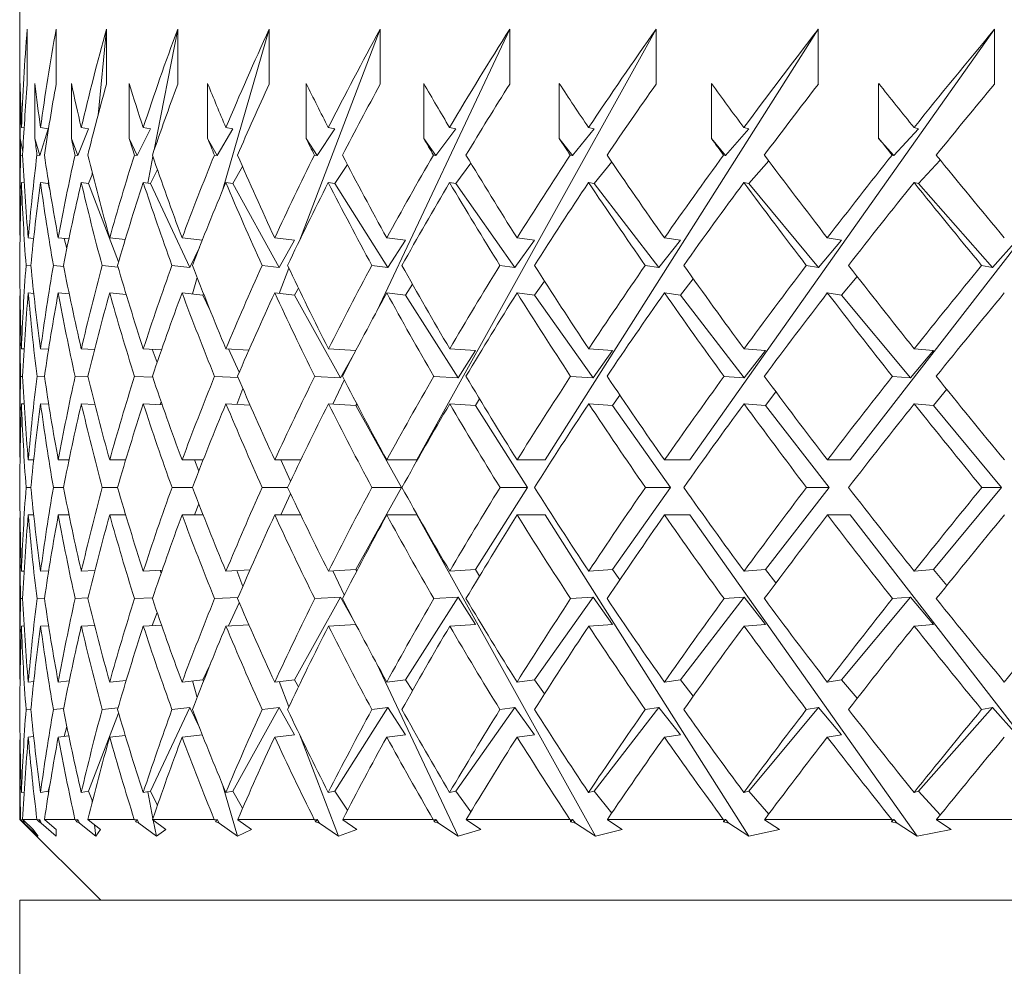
# Model space of a CAD drawing. Header units: inches. Extents: x 1.5 to 18.4, y 1.4 to 15.2.
# Tile 15 of 35: x 10.374 to 10.755, y 9.438 to 9.804. Entities that reach past the tile are written whole.
import ezdxf

# ---------------------------------------------------------------- set-up
doc = ezdxf.new("R2010")
doc.units = ezdxf.units.IN
doc.header["$MEASUREMENT"] = 0

msp = doc.modelspace()

# ---------------------------------------------------------------- linework, layer by layer
at = {"color": 7, "linetype": 'Continuous', "lineweight": 15}
for p, q in [((10.37446, 9.80757), (10.37446, 9.73011)), ((10.37732, 9.80024), (10.37732, 9.77903)), ((10.38846, 9.80024), (10.38846, 9.77903)), ((10.40463, 9.76701), (10.40788, 9.80024)), ((10.40788, 9.80024), (10.40788, 9.77903)), ((10.42631, 9.75359), (10.43541, 9.80024)), ((10.43541, 9.80024), (10.43541, 9.77903)), ((10.4527, 9.73794), (10.47078, 9.80024)), ((10.47078, 9.80024), (10.47078, 9.77903)), ((10.48238, 9.71851), (10.51365, 9.80024)), ((10.51227, 9.69133), (10.56361, 9.80024)), ((10.51365, 9.80024), (10.51365, 9.77903)), ((10.52774, 9.63387), (10.62017, 9.80024)), ((10.56361, 9.80024), (10.56361, 9.77903)), ((10.57725, 9.63387), (10.68279, 9.80024)), ((10.62017, 9.80024), (10.62017, 9.77903)), ((10.63323, 9.63387), (10.75087, 9.80024)), ((10.68279, 9.80024), (10.68279, 9.77903)), ((10.69514, 9.63387), (10.82375, 9.80024)), ((10.75087, 9.80024), (10.75087, 9.77903)), ((10.37459, 9.75807), (10.37459, 9.77928)), ((10.38028, 9.75807), (10.38028, 9.77928)), ((10.39434, 9.75807), (10.39434, 9.77928)), ((10.41663, 9.75807), (10.41663, 9.77928)), ((10.44695, 9.75807), (10.44695, 9.77928)), ((10.48499, 9.75807), (10.48499, 9.77928)), ((10.5304, 9.75807), (10.5304, 9.77928)), ((10.58273, 9.75807), (10.58273, 9.77928)), ((10.64149, 9.75807), (10.64149, 9.77928)), ((10.70609, 9.75807), (10.70609, 9.77928)), ((10.3761, 9.76209), (10.37505, 9.76225)), ((10.38535, 9.76181), (10.3822, 9.75144)), ((10.38535, 9.76181), (10.38244, 9.76225)), ((10.40102, 9.76181), (10.39687, 9.75144)), ((10.40102, 9.76181), (10.39817, 9.76225)), ((10.42487, 9.76181), (10.41976, 9.75144)), ((10.42487, 9.76181), (10.4221, 9.76225)), ((10.45665, 9.76181), (10.45063, 9.75144)), ((10.45665, 9.76181), (10.45399, 9.76225)), ((10.49608, 9.76181), (10.4892, 9.75144)), ((10.49608, 9.76181), (10.49355, 9.76225)), ((10.54275, 9.76181), (10.53509, 9.75144)), ((10.54275, 9.76181), (10.54039, 9.76225)), ((10.59624, 9.76181), (10.58786, 9.75144)), ((10.59624, 9.76181), (10.59406, 9.76225)), ((10.65601, 9.76181), (10.647, 9.75144)), ((10.65601, 9.76181), (10.65403, 9.76225)), ((10.7215, 9.76181), (10.71194, 9.75144)), ((10.7215, 9.76181), (10.71975, 9.76225)), ((10.37558, 9.75296), (10.37459, 9.75807)), ((10.3822, 9.75144), (10.38028, 9.75807)), ((10.39687, 9.75144), (10.39434, 9.75807)), ((10.41976, 9.75144), (10.41663, 9.75807)), ((10.45063, 9.75144), (10.44695, 9.75807)), ((10.4892, 9.75144), (10.48499, 9.75807)), ((10.53509, 9.75144), (10.5304, 9.75807)), ((10.58786, 9.75144), (10.58273, 9.75807)), ((10.647, 9.75144), (10.64149, 9.75807)), ((10.71194, 9.75144), (10.70609, 9.75807)), ((10.37472, 9.75161), (10.37552, 9.75149)), ((10.38106, 9.75161), (10.3822, 9.75144)), ((10.39575, 9.75161), (10.39687, 9.75144)), ((10.41867, 9.75161), (10.41976, 9.75144)), ((10.42381, 9.74077), (10.42583, 9.75112)), ((10.44959, 9.75161), (10.45063, 9.75144)), ((10.48821, 9.75161), (10.4892, 9.75144)), ((10.53416, 9.75161), (10.53509, 9.75144)), ((10.587, 9.75161), (10.58786, 9.75144)), ((10.59624, 9.7406), (10.60302, 9.74899)), ((10.64622, 9.75161), (10.647, 9.75144)), ((10.65601, 9.7406), (10.66364, 9.74938)), ((10.71125, 9.75161), (10.71194, 9.75144)), ((10.7215, 9.7406), (10.7299, 9.74971)), ((10.42487, 9.7406), (10.42756, 9.74607)), ((10.45665, 9.7406), (10.46047, 9.74717)), ((10.49608, 9.7406), (10.50094, 9.74794)), ((10.54275, 9.7406), (10.54861, 9.74853)), ((10.40102, 9.7406), (10.40253, 9.74437)), ((10.40237, 9.74396), (10.40244, 9.74472)), ((10.37612, 9.74088), (10.37505, 9.74103)), ((10.38535, 9.7406), (10.38244, 9.74103)), ((10.38535, 9.7406), (10.38555, 9.74126)), ((10.38604, 9.7382), (10.38535, 9.7406)), ((10.40102, 9.7406), (10.39817, 9.74103)), ((10.41258, 9.71041), (10.40102, 9.7406)), ((10.42487, 9.7406), (10.4221, 9.74103)), ((10.44011, 9.70827), (10.42487, 9.7406)), ((10.45665, 9.7406), (10.45399, 9.74103)), ((10.47462, 9.70827), (10.45665, 9.7406)), ((10.49608, 9.7406), (10.49355, 9.74103)), ((10.51659, 9.70827), (10.49608, 9.7406)), ((10.54275, 9.7406), (10.54039, 9.74103)), ((10.56562, 9.70827), (10.54275, 9.7406)), ((10.59624, 9.7406), (10.59406, 9.74103)), ((10.62123, 9.70827), (10.59624, 9.7406)), ((10.65601, 9.7406), (10.65403, 9.74103)), ((10.6829, 9.70827), (10.65601, 9.7406)), ((10.7215, 9.7406), (10.71975, 9.74103)), ((10.75002, 9.70827), (10.7215, 9.7406)), ((10.37452, 9.71962), (10.37452, 9.71962)), ((10.37977, 9.71942), (10.3777, 9.71962)), ((10.39335, 9.71922), (10.38928, 9.71962)), ((10.39261, 9.71559), (10.3915, 9.7194)), ((10.41514, 9.71901), (10.40914, 9.71962)), ((10.44492, 9.71879), (10.43709, 9.71962)), ((10.48057, 9.71877), (10.47287, 9.71962)), ((10.48057, 9.71877), (10.47462, 9.70827)), ((10.52338, 9.71877), (10.51612, 9.71962)), ((10.52338, 9.71877), (10.51659, 9.70827)), ((10.57319, 9.71877), (10.56562, 9.70827)), ((10.57319, 9.71877), (10.56644, 9.71962)), ((10.62951, 9.71877), (10.62123, 9.70827)), ((10.62951, 9.71877), (10.62334, 9.71962)), ((10.6918, 9.71877), (10.6829, 9.70827)), ((10.6918, 9.71877), (10.68626, 9.71962)), ((10.75946, 9.71877), (10.75002, 9.70827)), ((10.44379, 9.71592), (10.44011, 9.70827)), ((10.37685, 9.709), (10.3787, 9.70882)), ((10.38739, 9.709), (10.39138, 9.7086)), ((10.40623, 9.709), (10.41236, 9.70837)), ((10.43319, 9.709), (10.44011, 9.70827)), ((10.46801, 9.709), (10.47462, 9.70827)), ((10.47461, 9.69822), (10.47834, 9.70796)), ((10.51036, 9.709), (10.51659, 9.70827)), ((10.55983, 9.709), (10.56562, 9.70827)), ((10.61594, 9.709), (10.62123, 9.70827)), ((10.67815, 9.709), (10.6829, 9.70827)), ((10.74586, 9.709), (10.75002, 9.70827)), ((10.4411, 9.69799), (10.44294, 9.70431)), ((10.62951, 9.69756), (10.63449, 9.70388)), ((10.6918, 9.69756), (10.69784, 9.70468)), ((10.48057, 9.69756), (10.48206, 9.70019)), ((10.52338, 9.69756), (10.52609, 9.70173)), ((10.57319, 9.69756), (10.57706, 9.70292)), ((10.37452, 9.69841), (10.37452, 9.69841)), ((10.37982, 9.6982), (10.3777, 9.69841)), ((10.39353, 9.69799), (10.38928, 9.69841)), ((10.41553, 9.69776), (10.40914, 9.69841)), ((10.41542, 9.69777), (10.41546, 9.69797)), ((10.44516, 9.69756), (10.43709, 9.69841)), ((10.44516, 9.69756), (10.44539, 9.69805)), ((10.44798, 9.69158), (10.44516, 9.69756)), ((10.48057, 9.69756), (10.47287, 9.69841)), ((10.49832, 9.66561), (10.48057, 9.69756)), ((10.52338, 9.69756), (10.51612, 9.69841)), ((10.54365, 9.66561), (10.52338, 9.69756)), ((10.57319, 9.69756), (10.56644, 9.69841)), ((10.59578, 9.66561), (10.57319, 9.69756)), ((10.62951, 9.69756), (10.62334, 9.69841)), ((10.65421, 9.66561), (10.62951, 9.69756)), ((10.6918, 9.69756), (10.68626, 9.69841)), ((10.71836, 9.66561), (10.6918, 9.69756)), ((10.37446, 9.68794), (10.37446, 9.64435)), ((10.3761, 9.67675), (10.37506, 9.6768)), ((10.38554, 9.67664), (10.38245, 9.6768)), ((10.40329, 9.67654), (10.39819, 9.6768)), ((10.42916, 9.67643), (10.42213, 9.6768)), ((10.46291, 9.67632), (10.45404, 9.6768)), ((10.4592, 9.66777), (10.45497, 9.67675)), ((10.50421, 9.67619), (10.4936, 9.6768)), ((10.5504, 9.67619), (10.54045, 9.6768)), ((10.6033, 9.67619), (10.59412, 9.6768)), ((10.66243, 9.67619), (10.65411, 9.6768)), ((10.72721, 9.67619), (10.71983, 9.6768)), ((10.42746, 9.67152), (10.42551, 9.67662)), ((10.50391, 9.67562), (10.49832, 9.66561)), ((10.5504, 9.67619), (10.54365, 9.66561)), ((10.6033, 9.67619), (10.59578, 9.66561)), ((10.66243, 9.67619), (10.65421, 9.66561)), ((10.72721, 9.67619), (10.71836, 9.66561)), ((10.37473, 9.66618), (10.37552, 9.66614)), ((10.38108, 9.66618), (10.38397, 9.66604)), ((10.3958, 9.66618), (10.40077, 9.66593)), ((10.41873, 9.66618), (10.42578, 9.66581)), ((10.44967, 9.66618), (10.45874, 9.66569)), ((10.48831, 9.66618), (10.49832, 9.66561)), ((10.53428, 9.66618), (10.54365, 9.66561)), ((10.58713, 9.66618), (10.59578, 9.66561)), ((10.64637, 9.66618), (10.65421, 9.66561)), ((10.71141, 9.66618), (10.71836, 9.66561)), ((10.45821, 9.65536), (10.46055, 9.66148)), ((10.49537, 9.65548), (10.49975, 9.66476)), ((10.6033, 9.65498), (10.60611, 9.65893)), ((10.66243, 9.65498), (10.66644, 9.66014)), ((10.72721, 9.65498), (10.73237, 9.66116)), ((10.37611, 9.65553), (10.37506, 9.65558)), ((10.38559, 9.65543), (10.38245, 9.65558)), ((10.40342, 9.65532), (10.39819, 9.65558)), ((10.42942, 9.6552), (10.42213, 9.65558)), ((10.42869, 9.65524), (10.42902, 9.65636)), ((10.46334, 9.65508), (10.45404, 9.65558)), ((10.50422, 9.65498), (10.4936, 9.65558)), ((10.50422, 9.65498), (10.50454, 9.65555)), ((10.52185, 9.62326), (10.50422, 9.65498)), ((10.5504, 9.65498), (10.54045, 9.65558)), ((10.5504, 9.65498), (10.55197, 9.65745)), ((10.57052, 9.62326), (10.5504, 9.65498)), ((10.6033, 9.65498), (10.59412, 9.65558)), ((10.62573, 9.62326), (10.6033, 9.65498)), ((10.66243, 9.65498), (10.65411, 9.65558)), ((10.68694, 9.62326), (10.66243, 9.65498)), ((10.72721, 9.65498), (10.71983, 9.65558)), ((10.75358, 9.62326), (10.72721, 9.65498)), ((10.37452, 9.63387), (10.37452, 9.63387)), ((10.37979, 9.63387), (10.3777, 9.63387)), ((10.39343, 9.63387), (10.38929, 9.63387)), ((10.41531, 9.63387), (10.40915, 9.63387)), ((10.44523, 9.63387), (10.43711, 9.63387)), ((10.44353, 9.62952), (10.44187, 9.63387)), ((10.48289, 9.63387), (10.47289, 9.63387)), ((10.47901, 9.62575), (10.47518, 9.63387)), ((10.52774, 9.63387), (10.51615, 9.63387)), ((10.57725, 9.63387), (10.56647, 9.63387)), ((10.63323, 9.63387), (10.62337, 9.63387)), ((10.69514, 9.63387), (10.6863, 9.63387)), ((10.37868, 9.62326), (10.37686, 9.62326)), ((10.39129, 9.62326), (10.3874, 9.62326)), ((10.41217, 9.62326), (10.40625, 9.62326)), ((10.44111, 9.62326), (10.43323, 9.62326)), ((10.47783, 9.62326), (10.46806, 9.62326)), ((10.47518, 9.61265), (10.47901, 9.62077)), ((10.50422, 9.59154), (10.52185, 9.62326)), ((10.52185, 9.62326), (10.51042, 9.62326)), ((10.5504, 9.59154), (10.57052, 9.62326)), ((10.57052, 9.62326), (10.55989, 9.62326)), ((10.6033, 9.59154), (10.62573, 9.62326)), ((10.62573, 9.62326), (10.61601, 9.62326)), ((10.66243, 9.59154), (10.68694, 9.62326)), ((10.68694, 9.62326), (10.67822, 9.62326)), ((10.72721, 9.59154), (10.75358, 9.62326)), ((10.75358, 9.62326), (10.74594, 9.62326)), ((10.44187, 9.61265), (10.44353, 9.61699)), ((10.37452, 9.61265), (10.37452, 9.61265)), ((10.37979, 9.61265), (10.3777, 9.61265)), ((10.39343, 9.61265), (10.38929, 9.61265)), ((10.41531, 9.61265), (10.40915, 9.61265)), ((10.44523, 9.61265), (10.43711, 9.61265)), ((10.48289, 9.61265), (10.47289, 9.61265)), ((10.52774, 9.61265), (10.51615, 9.61265)), ((10.59669, 9.48854), (10.52774, 9.61265)), ((10.57725, 9.61265), (10.56647, 9.61265)), ((10.65598, 9.48854), (10.57725, 9.61265)), ((10.63323, 9.61265), (10.62337, 9.61265)), ((10.72099, 9.48854), (10.63323, 9.61265)), ((10.69514, 9.61265), (10.6863, 9.61265)), ((10.79108, 9.48854), (10.69514, 9.61265)), ((10.37446, 9.60217), (10.37446, 9.55858)), ((10.37506, 9.59094), (10.37611, 9.59099)), ((10.38245, 9.59094), (10.38559, 9.59109)), ((10.39819, 9.59094), (10.40342, 9.5912)), ((10.42213, 9.59094), (10.42942, 9.59131)), ((10.42902, 9.59016), (10.42869, 9.59128)), ((10.45404, 9.59094), (10.46334, 9.59144)), ((10.46055, 9.58504), (10.45821, 9.59116)), ((10.4936, 9.59094), (10.50422, 9.59154)), ((10.49975, 9.58176), (10.49537, 9.59104)), ((10.50454, 9.59097), (10.50422, 9.59154)), ((10.54045, 9.59094), (10.5504, 9.59154)), ((10.55197, 9.58907), (10.5504, 9.59154)), ((10.59412, 9.59094), (10.6033, 9.59154)), ((10.60611, 9.58758), (10.6033, 9.59154)), ((10.65411, 9.59094), (10.66243, 9.59154)), ((10.66644, 9.58638), (10.66243, 9.59154)), ((10.71983, 9.59094), (10.72721, 9.59154)), ((10.73237, 9.58536), (10.72721, 9.59154)), ((10.37552, 9.58038), (10.37473, 9.58034)), ((10.38397, 9.58048), (10.38108, 9.58034)), ((10.40077, 9.58059), (10.3958, 9.58034)), ((10.42578, 9.5807), (10.41873, 9.58034)), ((10.45874, 9.58083), (10.44967, 9.58034)), ((10.45497, 9.56977), (10.4592, 9.57875)), ((10.48057, 9.54896), (10.49832, 9.58091)), ((10.49832, 9.58091), (10.48831, 9.58034)), ((10.49832, 9.58091), (10.50391, 9.5709)), ((10.52338, 9.54896), (10.54365, 9.58091)), ((10.54365, 9.58091), (10.53428, 9.58034)), ((10.54365, 9.58091), (10.5504, 9.57033)), ((10.57319, 9.54896), (10.59578, 9.58091)), ((10.59578, 9.58091), (10.58713, 9.58034)), ((10.59578, 9.58091), (10.6033, 9.57033)), ((10.62951, 9.54896), (10.65421, 9.58091)), ((10.65421, 9.58091), (10.64637, 9.58034)), ((10.65421, 9.58091), (10.66243, 9.57033)), ((10.6918, 9.54896), (10.71836, 9.58091)), ((10.71836, 9.58091), (10.71141, 9.58034)), ((10.71836, 9.58091), (10.72721, 9.57033)), ((10.42551, 9.5699), (10.42746, 9.575)), ((10.45404, 9.56972), (10.46291, 9.5702)), ((10.4936, 9.56972), (10.50421, 9.57033)), ((10.54045, 9.56972), (10.5504, 9.57033)), ((10.59412, 9.56972), (10.6033, 9.57033)), ((10.65411, 9.56972), (10.66243, 9.57033)), ((10.71983, 9.56972), (10.72721, 9.57033)), ((10.37506, 9.56972), (10.3761, 9.56977)), ((10.38245, 9.56972), (10.38554, 9.56988)), ((10.39819, 9.56972), (10.40329, 9.56998)), ((10.42213, 9.56972), (10.42916, 9.57009)), ((10.54369, 9.48854), (10.51227, 9.55519)), ((10.44516, 9.54896), (10.44798, 9.55494)), ((10.37452, 9.54811), (10.37452, 9.54811)), ((10.3777, 9.54811), (10.37982, 9.54832)), ((10.38928, 9.54811), (10.39353, 9.54853)), ((10.40914, 9.54811), (10.41553, 9.54876)), ((10.41546, 9.54855), (10.41542, 9.54875)), ((10.43709, 9.54811), (10.44516, 9.54896)), ((10.44294, 9.54221), (10.4411, 9.54853)), ((10.44539, 9.54847), (10.44516, 9.54896)), ((10.47287, 9.54811), (10.48057, 9.54896)), ((10.47834, 9.53856), (10.47461, 9.5483)), ((10.48206, 9.54633), (10.48057, 9.54896)), ((10.51612, 9.54811), (10.52338, 9.54896)), ((10.52609, 9.54479), (10.52338, 9.54896)), ((10.56644, 9.54811), (10.57319, 9.54896)), ((10.57706, 9.5436), (10.57319, 9.54896)), ((10.62334, 9.54811), (10.62951, 9.54896)), ((10.63449, 9.54264), (10.62951, 9.54896)), ((10.68626, 9.54811), (10.6918, 9.54896)), ((10.69784, 9.54184), (10.6918, 9.54896)), ((10.3787, 9.5377), (10.37685, 9.53752)), ((10.39138, 9.53792), (10.38739, 9.53752)), ((10.40102, 9.50592), (10.41258, 9.53611)), ((10.41236, 9.53815), (10.40623, 9.53752)), ((10.42487, 9.50592), (10.44011, 9.53825)), ((10.44011, 9.53825), (10.43319, 9.53752)), ((10.44011, 9.53825), (10.44379, 9.5306)), ((10.45665, 9.50592), (10.47462, 9.53825)), ((10.47462, 9.53825), (10.46801, 9.53752)), ((10.47462, 9.53825), (10.48057, 9.52775)), ((10.49608, 9.50592), (10.51659, 9.53825)), ((10.51659, 9.53825), (10.51036, 9.53752)), ((10.51659, 9.53825), (10.52338, 9.52775)), ((10.54275, 9.50592), (10.56562, 9.53825)), ((10.56562, 9.53825), (10.55983, 9.53752)), ((10.56562, 9.53825), (10.57319, 9.52775)), ((10.59624, 9.50592), (10.62123, 9.53825)), ((10.62123, 9.53825), (10.61594, 9.53752)), ((10.62123, 9.53825), (10.62951, 9.52775)), ((10.65601, 9.50592), (10.6829, 9.53825)), ((10.6829, 9.53825), (10.67815, 9.53752)), ((10.6829, 9.53825), (10.6918, 9.52775)), ((10.7215, 9.50592), (10.75002, 9.53825)), ((10.75002, 9.53825), (10.74586, 9.53752)), ((10.75002, 9.53825), (10.75946, 9.52775)), ((10.3915, 9.52712), (10.39261, 9.53093)), ((10.37452, 9.52689), (10.37452, 9.52689)), ((10.3777, 9.52689), (10.37977, 9.5271)), ((10.38928, 9.52689), (10.39335, 9.5273)), ((10.40914, 9.52689), (10.41514, 9.52751)), ((10.43709, 9.52689), (10.44492, 9.52773)), ((10.47287, 9.52689), (10.48057, 9.52775)), ((10.49748, 9.48854), (10.48238, 9.52801)), ((10.51612, 9.52689), (10.52338, 9.52775)), ((10.56644, 9.52689), (10.57319, 9.52775)), ((10.62334, 9.52689), (10.62951, 9.52775)), ((10.68626, 9.52689), (10.6918, 9.52775)), ((10.37446, 9.51641), (10.37446, 9.49507)), ((10.37505, 9.50549), (10.37612, 9.50564)), ((10.38244, 9.50549), (10.38535, 9.50592)), ((10.38535, 9.50592), (10.38604, 9.50832)), ((10.38555, 9.50525), (10.38535, 9.50592)), ((10.39817, 9.50549), (10.40102, 9.50592)), ((10.40253, 9.50215), (10.40102, 9.50592)), ((10.4221, 9.50549), (10.42487, 9.50592)), ((10.42583, 9.4954), (10.42381, 9.50575)), ((10.42756, 9.50044), (10.42487, 9.50592)), ((10.45852, 9.48854), (10.4527, 9.50857)), ((10.45399, 9.50549), (10.45665, 9.50592)), ((10.46047, 9.49935), (10.45665, 9.50592)), ((10.49355, 9.50549), (10.49608, 9.50592)), ((10.50094, 9.49858), (10.49608, 9.50592)), ((10.54039, 9.50549), (10.54275, 9.50592)), ((10.54861, 9.49799), (10.54275, 9.50592)), ((10.59406, 9.50549), (10.59624, 9.50592)), ((10.60302, 9.49753), (10.59624, 9.50592)), ((10.65403, 9.50549), (10.65601, 9.50592)), ((10.66364, 9.49714), (10.65601, 9.50592)), ((10.71975, 9.50549), (10.7215, 9.50592)), ((10.7299, 9.49681), (10.7215, 9.50592)), ((10.40244, 9.5018), (10.40237, 9.50256)), ((10.37446, 9.49507), (10.40571, 9.46382)), ((10.37446, 9.49507), (10.37472, 9.49507)), ((10.37487, 9.49493), (10.37472, 9.49507)), ((10.37557, 9.49503), (10.37487, 9.49493)), ((10.37569, 9.49409), (10.37487, 9.49493)), ((10.37553, 9.49507), (10.37569, 9.4949)), ((10.37553, 9.49507), (10.38103, 9.49507)), ((10.37569, 9.4949), (10.37964, 9.49117)), ((10.37569, 9.49409), (10.37582, 9.49478)), ((10.37597, 9.49464), (10.37617, 9.49367)), ((10.3812, 9.49493), (10.38103, 9.49507)), ((10.3822, 9.49508), (10.3812, 9.49493)), ((10.38191, 9.49409), (10.3812, 9.49493)), ((10.38191, 9.49409), (10.3822, 9.49508)), ((10.3822, 9.49508), (10.38263, 9.49367)), ((10.38398, 9.49507), (10.38412, 9.4949)), ((10.38398, 9.49507), (10.39571, 9.49507)), ((10.38412, 9.4949), (10.38846, 9.49117)), ((10.39589, 9.49493), (10.39571, 9.49507)), ((10.39687, 9.49508), (10.39589, 9.49493)), ((10.39649, 9.49409), (10.39589, 9.49493)), ((10.39649, 9.49409), (10.39687, 9.49508)), ((10.39687, 9.49508), (10.39744, 9.49367)), ((10.40076, 9.49507), (10.40088, 9.4949)), ((10.40076, 9.49507), (10.41861, 9.49507)), ((10.40088, 9.4949), (10.40556, 9.49117)), ((10.4188, 9.49493), (10.41861, 9.49507)), ((10.41976, 9.49508), (10.4188, 9.49493)), ((10.41929, 9.49409), (10.4188, 9.49493)), ((10.41929, 9.49409), (10.41976, 9.49508)), ((10.41976, 9.49508), (10.42045, 9.49367)), ((10.42572, 9.49507), (10.42582, 9.4949)), ((10.42572, 9.49507), (10.44952, 9.49507)), ((10.42582, 9.4949), (10.43079, 9.49117)), ((10.42717, 9.48854), (10.42595, 9.4948)), ((10.44972, 9.49493), (10.44952, 9.49507)), ((10.45063, 9.49508), (10.44972, 9.49493)), ((10.45008, 9.49409), (10.44972, 9.49493)), ((10.45008, 9.49409), (10.45063, 9.49508)), ((10.45063, 9.49508), (10.45145, 9.49367)), ((10.45861, 9.49507), (10.45868, 9.4949)), ((10.45861, 9.49507), (10.48812, 9.49507)), ((10.45868, 9.4949), (10.46391, 9.49117)), ((10.48833, 9.49493), (10.48812, 9.49507)), ((10.4892, 9.49508), (10.48833, 9.49493)), ((10.48857, 9.49409), (10.48833, 9.49493)), ((10.48857, 9.49409), (10.4892, 9.49508)), ((10.4892, 9.49508), (10.49013, 9.49367)), ((10.49912, 9.49507), (10.49916, 9.4949)), ((10.49912, 9.49507), (10.53406, 9.49507)), ((10.49916, 9.4949), (10.50459, 9.49117)), ((10.53428, 9.49493), (10.53406, 9.49507)), ((10.53509, 9.49508), (10.53428, 9.49493)), ((10.53439, 9.49409), (10.53428, 9.49493)), ((10.53439, 9.49409), (10.53509, 9.49508)), ((10.53509, 9.49508), (10.53613, 9.49367)), ((10.54685, 9.49507), (10.54687, 9.4949)), ((10.54685, 9.49507), (10.58689, 9.49507)), ((10.54687, 9.4949), (10.55245, 9.49117)), ((10.58711, 9.49493), (10.58689, 9.49507)), ((10.58709, 9.49409), (10.58786, 9.49508)), ((10.58709, 9.49409), (10.58711, 9.49493)), ((10.58786, 9.49508), (10.58711, 9.49493)), ((10.58786, 9.49508), (10.589, 9.49367)), ((10.60135, 9.49507), (10.60134, 9.4949)), ((10.60134, 9.4949), (10.60702, 9.49117)), ((10.60135, 9.49507), (10.6461, 9.49507)), ((10.64632, 9.49493), (10.6461, 9.49507)), ((10.64617, 9.49409), (10.647, 9.49508)), ((10.64617, 9.49409), (10.64632, 9.49493)), ((10.647, 9.49508), (10.64632, 9.49493)), ((10.647, 9.49508), (10.64822, 9.49367)), ((10.66209, 9.49507), (10.66206, 9.4949)), ((10.66206, 9.4949), (10.66777, 9.49117)), ((10.66209, 9.49507), (10.71112, 9.49507)), ((10.71107, 9.49409), (10.71194, 9.49508)), ((10.71107, 9.49409), (10.71134, 9.49493)), ((10.71134, 9.49493), (10.71112, 9.49507)), ((10.71194, 9.49508), (10.71134, 9.49493)), ((10.71194, 9.49508), (10.71324, 9.49367)), ((10.72849, 9.49507), (10.72843, 9.4949)), ((10.72843, 9.4949), (10.73413, 9.49117)), ((10.72849, 9.49507), (10.78132, 9.49507)), ((10.37569, 9.49409), (10.37617, 9.49367)), ((10.38146, 9.48854), (10.37617, 9.49367)), ((10.38146, 9.48854), (10.37964, 9.49117)), ((10.38191, 9.49409), (10.38263, 9.49367)), ((10.38846, 9.48854), (10.38263, 9.49367)), ((10.38846, 9.48854), (10.38846, 9.49117)), ((10.39649, 9.49409), (10.39744, 9.49367)), ((10.40374, 9.48854), (10.39744, 9.49367)), ((10.40374, 9.48854), (10.40331, 9.49297)), ((10.40374, 9.48854), (10.40556, 9.49117)), ((10.41929, 9.49409), (10.42045, 9.49367)), ((10.42717, 9.48854), (10.42045, 9.49367)), ((10.42717, 9.48854), (10.43079, 9.49117)), ((10.45008, 9.49409), (10.45145, 9.49367)), ((10.45852, 9.48854), (10.45145, 9.49367)), ((10.45852, 9.48854), (10.46391, 9.49117)), ((10.48857, 9.49409), (10.49013, 9.49367)), ((10.49748, 9.48854), (10.49013, 9.49367)), ((10.49748, 9.48854), (10.50459, 9.49117)), ((10.53439, 9.49409), (10.53613, 9.49367)), ((10.54369, 9.48854), (10.53613, 9.49367)), ((10.54369, 9.48854), (10.55245, 9.49117)), ((10.58709, 9.49409), (10.589, 9.49367)), ((10.59669, 9.48854), (10.589, 9.49367)), ((10.59669, 9.48854), (10.60702, 9.49117)), ((10.64617, 9.49409), (10.64822, 9.49367)), ((10.65598, 9.48854), (10.64822, 9.49367)), ((10.65598, 9.48854), (10.66777, 9.49117)), ((10.71107, 9.49409), (10.71324, 9.49367)), ((10.72099, 9.48854), (10.71324, 9.49367)), ((10.72099, 9.48854), (10.73413, 9.49117)), ((10.37446, 9.46382), (10.37446, 7.96382)), ((10.63074, 9.46382), (10.37446, 9.46382)), ((12.12446, 9.46382), (10.63074, 9.46382))]:
    msp.add_line(p, q, dxfattribs=at)
for centre, start, end in [((11.24946, 9.64435), 169.7369, 172.25628), ((11.24946, 9.62313), 169.7369, 171.55414), ((11.24946, 9.64435), 172.95853, 175.0646), ((11.24946, 9.62313), 172.25628, 174.36669), ((11.24946, 9.64435), 175.7626, 177.8746), ((11.24946, 9.62313), 175.0646, 177.17922), ((11.24946, 9.64435), 178.57009, 180.68627), ((11.24946, 9.62313), 177.8746, 179.99173), ((11.24946, 9.62339), 180.00827, 182.1254), ((11.24946, 9.60217), 179.31373, 181.42991), ((11.24946, 9.62339), 182.82078, 184.9354), ((11.24946, 9.60217), 182.1254, 184.2374), ((11.24946, 9.62339), 185.63331, 187.74372), ((11.24946, 9.60217), 184.9354, 187.03048)]:
    msp.add_arc(centre, 0.875, start, end, dxfattribs=at)
for centre, major_axis, ratio, start_param, end_param in [((11.24946, 9.64435), (0.64833, -0.64833), 0.906347, 3.796953, 3.840925), ((11.24946, 9.64435), (0.64833, 0.64833), 0.906347, 2.127982, 2.171954), ((11.24946, 9.64435), (0.67638, 0.67638), 0.820679, 2.078895, 2.122866), ((11.24946, 9.64435), (0.70281, 0.70281), 0.741651, 2.029808, 2.073779), ((11.24946, 9.64435), (0.72754, 0.72754), 0.668179, 1.98072, 2.024692), ((11.24946, 9.64435), (0.75051, 0.75051), 0.599377, 1.931633, 1.975604), ((11.24946, 9.64435), (0.77168, 0.77168), 0.534511, 1.882545, 1.926517), ((11.24946, 9.64435), (0.79099, 0.79099), 0.472965, 1.833458, 1.877429), ((11.24946, 9.64435), (0.80839, 0.80839), 0.414214, 1.784371, 1.828342), ((11.24946, 9.62339), (0.67638, -0.67638), 0.820679, 3.846041, 3.865795), ((11.24946, 9.62313), (0.64833, -0.64833), 0.906347, 3.796953, 3.82867), ((11.24946, 9.62339), (0.70281, -0.70281), 0.741651, 3.895128, 3.914882), ((11.24946, 9.62339), (0.72754, -0.72754), 0.668179, 3.944216, 3.963969), ((11.24946, 9.62313), (0.64833, 0.64833), 0.906347, 2.127982, 2.159699), ((11.24946, 9.62339), (0.75051, -0.75051), 0.599377, 3.993303, 4.013057), ((11.24946, 9.62313), (0.67638, 0.67638), 0.820679, 2.078895, 2.110612), ((11.24946, 9.62339), (0.77168, -0.77168), 0.534511, 4.04239, 4.062144), ((11.24946, 9.62313), (0.70281, 0.70281), 0.741651, 2.029808, 2.061524), ((11.24946, 9.62339), (0.79099, -0.79099), 0.472965, 4.091478, 4.111232), ((11.24946, 9.62313), (0.72754, 0.72754), 0.668179, 1.98072, 2.012437), ((11.24946, 9.62339), (0.80839, -0.80839), 0.414214, 4.140565, 4.160319), ((11.24946, 9.62313), (0.75051, 0.75051), 0.599377, 1.931633, 1.963349), ((11.24946, 9.62339), (0.82385, -0.82385), 0.357806, 4.189652, 4.209406), ((11.24946, 9.62313), (0.77168, 0.77168), 0.534511, 1.882545, 1.914262), ((11.24946, 9.62339), (0.83732, -0.83732), 0.303347, 4.23874, 4.258494), ((11.24946, 9.62313), (0.79099, 0.79099), 0.472965, 1.833458, 1.865175), ((11.24946, 9.62339), (0.84878, -0.84878), 0.250487, 4.287827, 4.307581), ((11.24946, 9.62313), (0.80839, 0.80839), 0.414214, 1.784371, 1.816087), ((11.24946, 9.60217), (0.67638, -0.67638), 0.820679, 3.846041, 3.853538), ((11.24946, 9.60217), (0.70281, -0.70281), 0.741651, 3.895128, 3.902625), ((11.24946, 9.60217), (0.72754, -0.72754), 0.668179, 3.944216, 3.951713), ((11.24946, 9.60217), (0.75051, -0.75051), 0.599377, 3.993303, 4.0008), ((11.24946, 9.60217), (0.77168, -0.77168), 0.534511, 4.04239, 4.049888), ((11.24946, 9.60217), (0.79099, -0.79099), 0.472965, 4.091478, 4.098975), ((11.24946, 9.60217), (0.80839, -0.80839), 0.414214, 4.140565, 4.148062), ((11.24946, 9.60217), (0.82385, -0.82385), 0.357806, 4.189652, 4.19715), ((11.24946, 9.60217), (0.83732, -0.83732), 0.303347, 4.23874, 4.246237), ((11.24946, 9.60217), (0.84878, -0.84878), 0.250487, 4.287827, 4.295325), ((11.24946, 9.64435), (0.64833, -0.64833), 0.906347, 3.853181, 3.889939), ((11.24946, 9.62339), (0.67638, -0.67638), 0.820679, 3.878049, 3.914955), ((11.24946, 9.62339), (0.70281, -0.70281), 0.741651, 3.927137, 3.964042), ((11.24946, 9.64435), (0.64833, 0.64833), 0.906347, 2.18421, 2.220968), ((11.24946, 9.62339), (0.72754, -0.72754), 0.668179, 3.976224, 4.01313), ((11.24946, 9.64435), (0.67638, 0.67638), 0.820679, 2.135123, 2.171881), ((11.24946, 9.62339), (0.75051, -0.75051), 0.599377, 4.025312, 4.062217), ((11.24946, 9.64435), (0.70281, 0.70281), 0.741651, 2.086036, 2.122793), ((11.24946, 9.62339), (0.77168, -0.77168), 0.534511, 4.074399, 4.111305), ((11.24946, 9.64435), (0.72754, 0.72754), 0.668179, 2.036948, 2.073706), ((11.24946, 9.62339), (0.79099, -0.79099), 0.472965, 4.123486, 4.160392), ((11.24946, 9.64435), (0.75051, 0.75051), 0.599377, 1.987861, 2.024618), ((11.24946, 9.62339), (0.80839, -0.80839), 0.414214, 4.172574, 4.209479), ((11.24946, 9.64435), (0.77168, 0.77168), 0.534511, 1.938773, 1.975531), ((11.24946, 9.62339), (0.82385, -0.82385), 0.357806, 4.221661, 4.258567), ((11.24946, 9.64435), (0.79099, 0.79099), 0.472965, 1.889686, 1.926444), ((11.24946, 9.62339), (0.83732, -0.83732), 0.303347, 4.270748, 4.307654), ((11.24946, 9.64435), (0.80839, 0.80839), 0.414214, 1.840599, 1.877356), ((11.24946, 9.62339), (0.84878, -0.84878), 0.250487, 4.319836, 4.356742), ((11.24946, 9.62313), (0.64833, -0.64833), 0.906347, 3.840925, 3.877758), ((11.24946, 9.60217), (0.67638, -0.67638), 0.820679, 3.865795, 3.902773), ((11.24946, 9.60217), (0.70281, -0.70281), 0.741651, 3.914882, 3.95186), ((11.24946, 9.62313), (0.64833, 0.64833), 0.906347, 2.171954, 2.208787), ((11.24946, 9.60217), (0.72754, -0.72754), 0.668179, 3.963969, 4.000947), ((11.24946, 9.62313), (0.67638, 0.67638), 0.820679, 2.122866, 2.1597), ((11.24946, 9.60217), (0.75051, -0.75051), 0.599377, 4.013057, 4.050035), ((11.24946, 9.62313), (0.70281, 0.70281), 0.741651, 2.073779, 2.110612), ((11.24946, 9.60217), (0.77168, -0.77168), 0.534511, 4.062144, 4.099122), ((11.24946, 9.62313), (0.72754, 0.72754), 0.668179, 2.024692, 2.061525), ((11.24946, 9.60217), (0.79099, -0.79099), 0.472965, 4.111232, 4.148209), ((11.24946, 9.62313), (0.75051, 0.75051), 0.599377, 1.975604, 2.012438), ((11.24946, 9.60217), (0.80839, -0.80839), 0.414214, 4.160319, 4.197297), ((11.24946, 9.62313), (0.77168, 0.77168), 0.534511, 1.926517, 1.96335), ((11.24946, 9.60217), (0.82385, -0.82385), 0.357806, 4.209406, 4.246384), ((11.24946, 9.62313), (0.79099, 0.79099), 0.472965, 1.877429, 1.914263), ((11.24946, 9.60217), (0.83732, -0.83732), 0.303347, 4.258494, 4.295472), ((11.24946, 9.62313), (0.80839, 0.80839), 0.414214, 1.828342, 1.865176), ((11.24946, 9.60217), (0.84878, -0.84878), 0.250487, 4.307581, 4.344559), ((11.24946, 9.62339), (0.64833, -0.64833), 0.906347, 3.878048, 3.914999), ((11.24946, 9.62339), (0.67638, -0.67638), 0.820679, 3.927136, 3.964086), ((11.24946, 9.64435), (0.64833, 0.64833), 0.906347, 2.233151, 2.270012), ((11.24946, 9.62339), (0.70281, -0.70281), 0.741651, 3.976223, 4.013173), ((11.24946, 9.64435), (0.67638, 0.67638), 0.820679, 2.184063, 2.220925), ((11.24946, 9.62339), (0.72754, -0.72754), 0.668179, 4.025311, 4.062261), ((11.24946, 9.64435), (0.70281, 0.70281), 0.741651, 2.134976, 2.171837), ((11.24946, 9.62339), (0.75051, -0.75051), 0.599377, 4.074398, 4.111348), ((11.24946, 9.64435), (0.72754, 0.72754), 0.668179, 2.085888, 2.12275), ((11.24946, 9.62339), (0.77168, -0.77168), 0.534511, 4.123485, 4.160436), ((11.24946, 9.64435), (0.75051, 0.75051), 0.599377, 2.036801, 2.073662), ((11.24946, 9.62339), (0.79099, -0.79099), 0.472965, 4.172573, 4.209523), ((11.24946, 9.64435), (0.77168, 0.77168), 0.534511, 1.987714, 2.024575), ((11.24946, 9.62339), (0.80839, -0.80839), 0.414214, 4.22166, 4.25861), ((11.24946, 9.64435), (0.79099, 0.79099), 0.472965, 1.938626, 1.975488), ((11.24946, 9.62339), (0.82385, -0.82385), 0.357806, 4.270748, 4.307698), ((11.24946, 9.64435), (0.80839, 0.80839), 0.414214, 1.889539, 1.9264), ((11.24946, 9.62339), (0.83732, -0.83732), 0.303347, 4.319835, 4.356785), ((11.24946, 9.64435), (0.82385, 0.82385), 0.357806, 1.840452, 1.877313), ((11.24946, 9.60217), (0.64833, -0.64833), 0.906347, 3.865868, 3.90286), ((11.24946, 9.60217), (0.67638, -0.67638), 0.820679, 3.914955, 3.951948), ((11.24946, 9.62313), (0.64833, 0.64833), 0.906347, 2.220968, 2.257875), ((11.24946, 9.60217), (0.70281, -0.70281), 0.741651, 3.964042, 4.001035), ((11.24946, 9.62313), (0.67638, 0.67638), 0.820679, 2.171881, 2.208788), ((11.24946, 9.60217), (0.72754, -0.72754), 0.668179, 4.01313, 4.050122), ((11.24946, 9.62313), (0.70281, 0.70281), 0.741651, 2.122793, 2.1597), ((11.24946, 9.60217), (0.75051, -0.75051), 0.599377, 4.062217, 4.09921), ((11.24946, 9.62313), (0.72754, 0.72754), 0.668179, 2.073706, 2.110613), ((11.24946, 9.60217), (0.77168, -0.77168), 0.534511, 4.111305, 4.148297), ((11.24946, 9.62313), (0.75051, 0.75051), 0.599377, 2.024618, 2.061526), ((11.24946, 9.60217), (0.79099, -0.79099), 0.472965, 4.160392, 4.197384), ((11.24946, 9.62313), (0.77168, 0.77168), 0.534511, 1.975531, 2.012438), ((11.24946, 9.60217), (0.80839, -0.80839), 0.414214, 4.209479, 4.246472), ((11.24946, 9.62313), (0.79099, 0.79099), 0.472965, 1.926444, 1.963351), ((11.24946, 9.60217), (0.82385, -0.82385), 0.357806, 4.258567, 4.295559), ((11.24946, 9.62313), (0.80839, 0.80839), 0.414214, 1.877356, 1.914263), ((11.24946, 9.60217), (0.83732, -0.83732), 0.303347, 4.307654, 4.344647), ((11.24946, 9.62313), (0.82385, 0.82385), 0.357806, 1.828269, 1.865176), ((11.24946, 9.62339), (0.64833, -0.64833), 0.906347, 3.927135, 3.9641), ((11.24946, 9.64435), (0.64833, 0.64833), 0.906347, 2.28215, 2.319085), ((11.24946, 9.62339), (0.67638, -0.67638), 0.820679, 3.976223, 4.013188), ((11.24946, 9.64435), (0.67638, 0.67638), 0.820679, 2.233063, 2.269997), ((11.24946, 9.62339), (0.70281, -0.70281), 0.741651, 4.02531, 4.062275), ((11.24946, 9.64435), (0.70281, 0.70281), 0.741651, 2.183976, 2.22091), ((11.24946, 9.62339), (0.72754, -0.72754), 0.668179, 4.074398, 4.111363), ((11.24946, 9.64435), (0.72754, 0.72754), 0.668179, 2.134888, 2.171823), ((11.24946, 9.62339), (0.75051, -0.75051), 0.599377, 4.123485, 4.16045), ((11.24946, 9.64435), (0.75051, 0.75051), 0.599377, 2.085801, 2.122735), ((11.24946, 9.62339), (0.77168, -0.77168), 0.534511, 4.172572, 4.209537), ((11.24946, 9.64435), (0.77168, 0.77168), 0.534511, 2.036713, 2.073648), ((11.24946, 9.62339), (0.79099, -0.79099), 0.472965, 4.22166, 4.258625), ((11.24946, 9.64435), (0.79099, 0.79099), 0.472965, 1.987626, 2.024561), ((11.24946, 9.62339), (0.80839, -0.80839), 0.414214, 4.270747, 4.307712), ((11.24946, 9.64435), (0.80839, 0.80839), 0.414214, 1.938539, 1.975473), ((11.24946, 9.62339), (0.82385, -0.82385), 0.357806, 4.319834, 4.3568), ((11.24946, 9.64435), (0.82385, 0.82385), 0.357806, 1.889451, 1.926386), ((11.24946, 9.62339), (0.83732, -0.83732), 0.303347, 4.368922, 4.405887), ((11.24946, 9.60217), (0.64833, -0.64833), 0.906347, 3.914999, 3.951977), ((11.24946, 9.62313), (0.64833, 0.64833), 0.906347, 2.270012, 2.306963), ((11.24946, 9.60217), (0.67638, -0.67638), 0.820679, 3.964086, 4.001064), ((11.24946, 9.62313), (0.67638, 0.67638), 0.820679, 2.220925, 2.257875), ((11.24946, 9.60217), (0.70281, -0.70281), 0.741651, 4.013173, 4.050151), ((11.24946, 9.62313), (0.70281, 0.70281), 0.741651, 2.171837, 2.208788), ((11.24946, 9.60217), (0.72754, -0.72754), 0.668179, 4.062261, 4.099239), ((11.24946, 9.62313), (0.72754, 0.72754), 0.668179, 2.12275, 2.159701), ((11.24946, 9.60217), (0.75051, -0.75051), 0.599377, 4.111348, 4.148326), ((11.24946, 9.62313), (0.75051, 0.75051), 0.599377, 2.073662, 2.110613), ((11.24946, 9.60217), (0.77168, -0.77168), 0.534511, 4.160436, 4.197414), ((11.24946, 9.62313), (0.77168, 0.77168), 0.534511, 2.024575, 2.061526), ((11.24946, 9.60217), (0.79099, -0.79099), 0.472965, 4.209523, 4.246501), ((11.24946, 9.62313), (0.79099, 0.79099), 0.472965, 1.975488, 2.012438), ((11.24946, 9.60217), (0.80839, -0.80839), 0.414214, 4.25861, 4.295588), ((11.24946, 9.62313), (0.80839, 0.80839), 0.414214, 1.9264, 1.963351), ((11.24946, 9.60217), (0.82385, -0.82385), 0.357806, 4.307698, 4.344676), ((11.24946, 9.62313), (0.82385, 0.82385), 0.357806, 1.877313, 1.914264), ((11.24946, 9.60217), (0.83732, -0.83732), 0.303347, 4.356785, 4.393763), ((11.24946, 9.64435), (0.64833, 0.64833), 0.906347, 2.331209, 2.368187), ((11.24946, 9.62339), (0.64833, -0.64833), 0.906347, 3.976223, 4.013173), ((11.24946, 9.64435), (0.67638, 0.67638), 0.820679, 2.282121, 2.319099), ((11.24946, 9.62339), (0.67638, -0.67638), 0.820679, 4.02531, 4.062261), ((11.24946, 9.64435), (0.70281, 0.70281), 0.741651, 2.233034, 2.270012), ((11.24946, 9.62339), (0.70281, -0.70281), 0.741651, 4.074397, 4.111348), ((11.24946, 9.64435), (0.72754, 0.72754), 0.668179, 2.183947, 2.220925), ((11.24946, 9.62339), (0.72754, -0.72754), 0.668179, 4.123485, 4.160436), ((11.24946, 9.64435), (0.75051, 0.75051), 0.599377, 2.134859, 2.171837), ((11.24946, 9.62339), (0.75051, -0.75051), 0.599377, 4.172572, 4.209523), ((11.24946, 9.64435), (0.77168, 0.77168), 0.534511, 2.085772, 2.12275), ((11.24946, 9.62339), (0.77168, -0.77168), 0.534511, 4.221659, 4.25861), ((11.24946, 9.64435), (0.79099, 0.79099), 0.472965, 2.036684, 2.073662), ((11.24946, 9.62339), (0.79099, -0.79099), 0.472965, 4.270747, 4.307698), ((11.24946, 9.64435), (0.80839, 0.80839), 0.414214, 1.987597, 2.024575), ((11.24946, 9.62339), (0.80839, -0.80839), 0.414214, 4.319834, 4.356785), ((11.24946, 9.64435), (0.82385, 0.82385), 0.357806, 1.93851, 1.975488), ((11.24946, 9.62339), (0.82385, -0.82385), 0.357806, 4.368922, 4.405872), ((11.24946, 9.64435), (0.83732, 0.83732), 0.303347, 1.889422, 1.9264), ((11.24946, 9.62313), (0.64833, 0.64833), 0.906347, 2.319085, 2.35605), ((11.24946, 9.60217), (0.64833, -0.64833), 0.906347, 3.9641, 4.001035), ((11.24946, 9.62313), (0.67638, 0.67638), 0.820679, 2.269997, 2.306963), ((11.24946, 9.60217), (0.67638, -0.67638), 0.820679, 4.013188, 4.050122), ((11.24946, 9.62313), (0.70281, 0.70281), 0.741651, 2.22091, 2.257875), ((11.24946, 9.60217), (0.70281, -0.70281), 0.741651, 4.062275, 4.09921), ((11.24946, 9.62313), (0.72754, 0.72754), 0.668179, 2.171823, 2.208788), ((11.24946, 9.60217), (0.72754, -0.72754), 0.668179, 4.111363, 4.148297), ((11.24946, 9.62313), (0.75051, 0.75051), 0.599377, 2.122735, 2.1597), ((11.24946, 9.60217), (0.75051, -0.75051), 0.599377, 4.16045, 4.197384), ((11.24946, 9.62313), (0.77168, 0.77168), 0.534511, 2.073648, 2.110613), ((11.24946, 9.60217), (0.77168, -0.77168), 0.534511, 4.209537, 4.246472), ((11.24946, 9.62313), (0.79099, 0.79099), 0.472965, 2.024561, 2.061526), ((11.24946, 9.60217), (0.79099, -0.79099), 0.472965, 4.258625, 4.295559), ((11.24946, 9.62313), (0.80839, 0.80839), 0.414214, 1.975473, 2.012438), ((11.24946, 9.60217), (0.80839, -0.80839), 0.414214, 4.307712, 4.344647), ((11.24946, 9.62313), (0.82385, 0.82385), 0.357806, 1.926386, 1.963351), ((11.24946, 9.60217), (0.82385, -0.82385), 0.357806, 4.3568, 4.393734), ((11.24946, 9.62313), (0.83732, 0.83732), 0.303347, 1.877298, 1.914263), ((11.24946, 9.64435), (0.64833, 0.64833), 0.906347, 2.380325, 2.417318), ((11.24946, 9.64435), (0.67638, 0.67638), 0.820679, 2.331238, 2.36823), ((11.24946, 9.62339), (0.64833, -0.64833), 0.906347, 4.02531, 4.062217), ((11.24946, 9.64435), (0.70281, 0.70281), 0.741651, 2.28215, 2.319143), ((11.24946, 9.62339), (0.67638, -0.67638), 0.820679, 4.074398, 4.111305), ((11.24946, 9.64435), (0.72754, 0.72754), 0.668179, 2.233063, 2.270055), ((11.24946, 9.62339), (0.70281, -0.70281), 0.741651, 4.123485, 4.160392), ((11.24946, 9.64435), (0.75051, 0.75051), 0.599377, 2.183976, 2.220968), ((11.24946, 9.62339), (0.72754, -0.72754), 0.668179, 4.172572, 4.209479), ((11.24946, 9.64435), (0.77168, 0.77168), 0.534511, 2.134888, 2.171881), ((11.24946, 9.62339), (0.75051, -0.75051), 0.599377, 4.22166, 4.258567), ((11.24946, 9.64435), (0.79099, 0.79099), 0.472965, 2.085801, 2.122793), ((11.24946, 9.62339), (0.77168, -0.77168), 0.534511, 4.270747, 4.307654), ((11.24946, 9.64435), (0.80839, 0.80839), 0.414214, 2.036713, 2.073706), ((11.24946, 9.62339), (0.79099, -0.79099), 0.472965, 4.319834, 4.356742), ((11.24946, 9.64435), (0.82385, 0.82385), 0.357806, 1.987626, 2.024618), ((11.24946, 9.62339), (0.80839, -0.80839), 0.414214, 4.368922, 4.405829), ((11.24946, 9.64435), (0.83732, 0.83732), 0.303347, 1.938539, 1.975531), ((11.24946, 9.62339), (0.82385, -0.82385), 0.357806, 4.418009, 4.454916), ((11.24946, 9.64435), (0.84878, 0.84878), 0.250487, 1.889451, 1.926444), ((11.24946, 9.62313), (0.64833, 0.64833), 0.906347, 2.368187, 2.405137), ((11.24946, 9.62313), (0.67638, 0.67638), 0.820679, 2.319099, 2.356049), ((11.24946, 9.60217), (0.64833, -0.64833), 0.906347, 4.013173, 4.050035), ((11.24946, 9.62313), (0.70281, 0.70281), 0.741651, 2.270012, 2.306962), ((11.24946, 9.60217), (0.67638, -0.67638), 0.820679, 4.062261, 4.099122), ((11.24946, 9.62313), (0.72754, 0.72754), 0.668179, 2.220925, 2.257875), ((11.24946, 9.60217), (0.70281, -0.70281), 0.741651, 4.111348, 4.148209), ((11.24946, 9.62313), (0.75051, 0.75051), 0.599377, 2.171837, 2.208787), ((11.24946, 9.60217), (0.72754, -0.72754), 0.668179, 4.160436, 4.197297), ((11.24946, 9.62313), (0.77168, 0.77168), 0.534511, 2.12275, 2.1597), ((11.24946, 9.60217), (0.75051, -0.75051), 0.599377, 4.209523, 4.246384), ((11.24946, 9.62313), (0.79099, 0.79099), 0.472965, 2.073662, 2.110612), ((11.24946, 9.60217), (0.77168, -0.77168), 0.534511, 4.25861, 4.295472), ((11.24946, 9.62313), (0.80839, 0.80839), 0.414214, 2.024575, 2.061525), ((11.24946, 9.60217), (0.79099, -0.79099), 0.472965, 4.307698, 4.344559), ((11.24946, 9.62313), (0.82385, 0.82385), 0.357806, 1.975488, 2.012438), ((11.24946, 9.60217), (0.80839, -0.80839), 0.414214, 4.356785, 4.393646), ((11.24946, 9.62313), (0.83732, 0.83732), 0.303347, 1.9264, 1.96335), ((11.24946, 9.60217), (0.82385, -0.82385), 0.357806, 4.405872, 4.442734), ((11.24946, 9.62339), (0.64833, 0.64833), 0.906347, 2.405427, 2.44226), ((11.24946, 9.64435), (0.67638, 0.67638), 0.820679, 2.380413, 2.417391), ((11.24946, 9.64435), (0.70281, 0.70281), 0.741651, 2.331325, 2.368303), ((11.24946, 9.62339), (0.64833, -0.64833), 0.906347, 4.074398, 4.111232), ((11.24946, 9.64435), (0.72754, 0.72754), 0.668179, 2.282238, 2.319216), ((11.24946, 9.62339), (0.67638, -0.67638), 0.820679, 4.123485, 4.160319), ((11.24946, 9.64435), (0.75051, 0.75051), 0.599377, 2.233151, 2.270129), ((11.24946, 9.62339), (0.70281, -0.70281), 0.741651, 4.172573, 4.209406), ((11.24946, 9.64435), (0.77168, 0.77168), 0.534511, 2.184063, 2.221041), ((11.24946, 9.62339), (0.72754, -0.72754), 0.668179, 4.22166, 4.258494), ((11.24946, 9.64435), (0.79099, 0.79099), 0.472965, 2.134976, 2.171954), ((11.24946, 9.62339), (0.75051, -0.75051), 0.599377, 4.270748, 4.307581), ((11.24946, 9.64435), (0.80839, 0.80839), 0.414214, 2.085888, 2.122866), ((11.24946, 9.62339), (0.77168, -0.77168), 0.534511, 4.319835, 4.356668), ((11.24946, 9.64435), (0.82385, 0.82385), 0.357806, 2.036801, 2.073779), ((11.24946, 9.62339), (0.79099, -0.79099), 0.472965, 4.368922, 4.405756), ((11.24946, 9.64435), (0.83732, 0.83732), 0.303347, 1.987714, 2.024692), ((11.24946, 9.62339), (0.80839, -0.80839), 0.414214, 4.41801, 4.454843), ((11.24946, 9.64435), (0.84878, 0.84878), 0.250487, 1.938626, 1.975604), ((11.24946, 9.60217), (0.64833, 0.64833), 0.906347, 2.393246, 2.429812), ((11.24946, 9.62313), (0.67638, 0.67638), 0.820679, 2.36823, 2.4049), ((11.24946, 9.62313), (0.70281, 0.70281), 0.741651, 2.319143, 2.355812), ((11.24946, 9.60217), (0.64833, -0.64833), 0.906347, 4.062217, 4.098783), ((11.24946, 9.62313), (0.72754, 0.72754), 0.668179, 2.270055, 2.306725), ((11.24946, 9.60217), (0.67638, -0.67638), 0.820679, 4.111305, 4.147871), ((11.24946, 9.62313), (0.75051, 0.75051), 0.599377, 2.220968, 2.257637), ((11.24946, 9.60217), (0.70281, -0.70281), 0.741651, 4.160392, 4.196958), ((11.24946, 9.62313), (0.77168, 0.77168), 0.534511, 2.171881, 2.20855), ((11.24946, 9.60217), (0.72754, -0.72754), 0.668179, 4.209479, 4.246045), ((11.24946, 9.62313), (0.79099, 0.79099), 0.472965, 2.122793, 2.159463), ((11.24946, 9.60217), (0.75051, -0.75051), 0.599377, 4.258567, 4.295133), ((11.24946, 9.62313), (0.80839, 0.80839), 0.414214, 2.073706, 2.110375), ((11.24946, 9.60217), (0.77168, -0.77168), 0.534511, 4.307654, 4.34422), ((11.24946, 9.62313), (0.82385, 0.82385), 0.357806, 2.024618, 2.061288), ((11.24946, 9.60217), (0.79099, -0.79099), 0.472965, 4.356742, 4.393308), ((11.24946, 9.62313), (0.83732, 0.83732), 0.303347, 1.975531, 2.0122), ((11.24946, 9.60217), (0.80839, -0.80839), 0.414214, 4.405829, 4.442395), ((11.24946, 9.62313), (0.84878, 0.84878), 0.250487, 1.926444, 1.963113)]:
    msp.add_ellipse(centre, major_axis=major_axis, ratio=ratio, start_param=start_param, end_param=end_param, dxfattribs=at)

doc.saveas('drawing.dxf')
